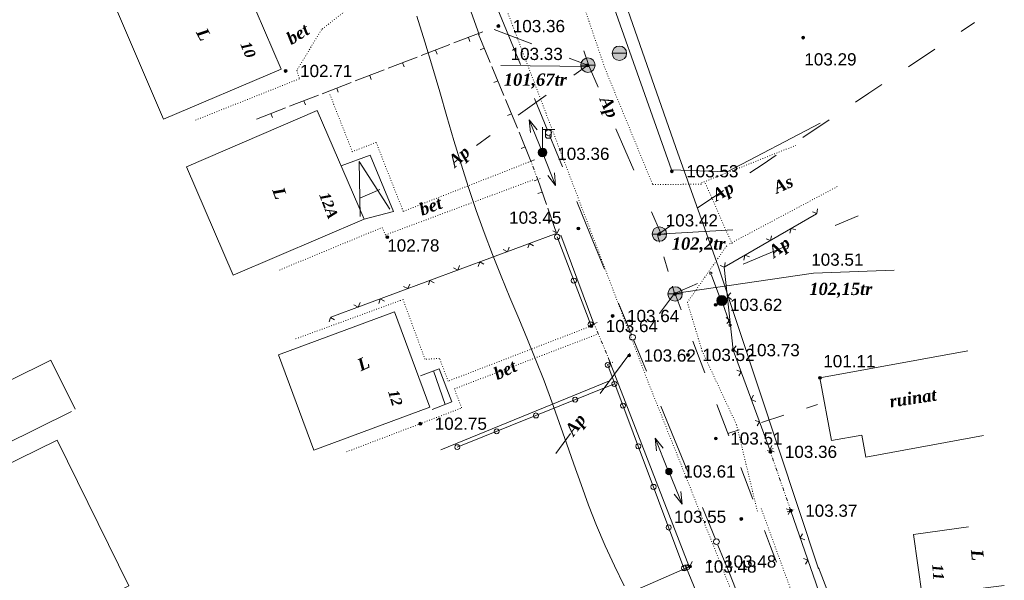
# Model space of a CAD drawing. Header units: millimetres. Extents: x 9396 to 25236, y 15106 to 31102.
# Tile 159 of 256: x 11839 to 11975, y 16247 to 16325. Entities that reach past the tile are written whole.
import ezdxf
from ezdxf.enums import TextEntityAlignment as Align

# ---------------------------------------------------------------- set-up
doc = ezdxf.new("R2010")
doc.units = ezdxf.units.MM
for name, pattern in [('DIVIDE', [1.25, 0.5, -0.25, 0, -0.25, 0, -0.25]), ('DOT', [0.25, 0, -0.25]), ('HIDDEN', [0.375, 0.25, -0.125])]:
    doc.linetypes.add(name, pattern=pattern)
for name, color, linetype, lineweight, true_color in [('1001010', 7, 'Continuous', 9, 0x000000), ('10010110', 7, 'Continuous', 20, 0xa25100), ('1060000', 7, 'Continuous', 9, 0x000000), ('1070000', 7, 'DOT', 9, 0x000000), ('2030003', 7, 'Continuous', 9, 0x000000), ('2030012', 7, 'Continuous', 9, 0x000000), ('2030023', 7, 'Continuous', 9, 0x000000), ('21100200', 7, 'HIDDEN', 0, 0x800080), ('3000105', 7, 'DIVIDE', 9, 0x000000), ('3000113', 7, 'Continuous', 9, 0x000000), ('3000130', 7, 'Continuous', 9, 0x000000), ('3000140', 7, 'Continuous', 9, 0x000000), ('3000220', 7, 'Continuous', 9, 0x000000), ('3000260', 7, 'Continuous', 9, 0x000000), ('5010210', 7, 'Continuous', 20, 0x008000), ('5010420', 7, 'Continuous', 9, 0x000000), ('6011210', 1, 'Continuous', 9, 0xff0000), ('8010110', 7, 'Continuous', 20, 0x0080ff), ('9010110', 7, 'Continuous', 9, 0x000000), ('9010120', 7, 'Continuous', 20, 0x000000)]:
    doc.layers.add(name, color=color, linetype=linetype, lineweight=lineweight, true_color=true_color)
doc.styles.add('10', font='timesbi.ttf', dxfattribs={"height": 0.001481})
doc.styles.add('12', font='timesbi.ttf', dxfattribs={"height": 0.001693})
doc.styles.add('2', font='timesbi.ttf', dxfattribs={"height": 0.001693})
doc.styles.add('3', font='timesbi.ttf', dxfattribs={"height": 0.001693})
doc.styles.add('9', font='timesbi.ttf', dxfattribs={"height": 0.001693})
doc.styles.add('F2', font='arial.ttf', dxfattribs={"height": 0.001693})

# ---------------------------------------------------------------- blocks, each defined once
blk = doc.blocks.new('SYMBOL21100200')
at = {"true_color": 0x800080}
h = blk.add_hatch(color=216, dxfattribs=at)
edge = h.paths.add_edge_path()
edge.add_arc((0, 0), 0.1, 0, 360)
at = {"color": 216, "linetype": 'Continuous', "lineweight": 0, "true_color": 0x800080}
blk.add_circle((0, 0), 0.1, dxfattribs=at)
blk = doc.blocks.new('SYMBOL2030012')
at = {"true_color": 0xffffff}
h = blk.add_hatch(color=7, dxfattribs=at)
edge = h.paths.add_edge_path()
edge.add_arc((0, 0), 0.225, 0, 360)
at = {"true_color": 0x000000}
h = blk.add_hatch(color=18, dxfattribs=at)
edge = h.paths.add_edge_path()
edge.add_arc((0, 0), 0.05, 0, 360)
at = {"color": 18, "linetype": 'Continuous', "lineweight": 0, "true_color": 0x000000}
for radius in [0.225, 0.05]:
    blk.add_circle((0, 0), radius, dxfattribs=at)
blk = doc.blocks.new('SYMBOL5010420')
at = {"true_color": 0xffffff}
h = blk.add_hatch(color=7, dxfattribs=at)
edge = h.paths.add_edge_path()
edge.add_arc((0, 0), 0.5, 0, 360)
at = {"color": 18, "linetype": 'Continuous', "lineweight": 9, "true_color": 0x000000, "flags": 128}
blk.add_lwpolyline([(-0.5, 0), (0.5, 0)], dxfattribs=at)
at = {"color": 18, "linetype": 'Continuous', "lineweight": 9, "true_color": 0x000000}
blk.add_circle((0, 0), 0.5, dxfattribs=at)
blk = doc.blocks.new('SYMBOL2030003')
at = {"true_color": 0xffffff}
h = blk.add_hatch(color=7, dxfattribs=at)
edge = h.paths.add_edge_path()
edge.add_arc((0, 0), 0.3, 0, 360)
at = {"true_color": 0x000000}
h = blk.add_hatch(color=18, dxfattribs=at)
edge = h.paths.add_edge_path()
edge.add_arc((0, 0), 0.1, 0, 360)
at = {"color": 18, "linetype": 'Continuous', "lineweight": 0, "true_color": 0x000000, "flags": 128}
for points in [[(0, 0.3), (0, 1.75)], [(0, 1.6), (0.85, 1.6)], [(0.2, 1.6), (0.2, 1.1), (0.3, 1), (0.5, 1), (0.6, 1.1), (0.6, 1.6)]]:
    blk.add_lwpolyline(points, dxfattribs=at)
at = {"color": 18, "linetype": 'Continuous', "lineweight": 0, "true_color": 0x000000}
for radius in [0.3, 0.1]:
    blk.add_circle((0, 0), radius, dxfattribs=at)
blk = doc.blocks.new('SYMBOL2030023')
at = {"true_color": 0xffffff}
h = blk.add_hatch(color=7, dxfattribs=at)
edge = h.paths.add_edge_path()
edge.add_arc((0, 0), 0.35, 0, 360)
at = {"color": 18, "linetype": 'Continuous', "lineweight": 0, "true_color": 0x000000}
blk.add_circle((0, 0), 0.35, dxfattribs=at)

msp = doc.modelspace()

# ---------------------------------------------------------------- linework, layer by layer
at = {"layer": '1001010', "color": 253}
for p, q in [((11858.55, 16311.01, 135.23), (11874.82, 16317.94, 135.23)), ((11879.85, 16312.23, 155.1), (11886.32, 16297.17, 155.1)), ((11843.79, 16266.53, 205.02), (11853.73, 16246.31, 205.02))]:
    msp.add_line(p, q, dxfattribs=at)
for points in [[(11874.82, 16317.94, 135.23), (11870.24, 16328.71, 135.23), (11873.01, 16329.89, 135.23), (11870.54, 16335.69, 135.23), (11851.49, 16327.58, 135.23), (11858.55, 16311.01, 135.23)], [(11886.32, 16297.17, 155.1), (11868.18, 16289.38, 112.33), (11861.71, 16304.43, 112.33), (11879.85, 16312.23, 155.1)], [(11895.44, 16271.12, 188.76), (11890.54, 16284.32, 130.02), (11874.46, 16278.35, 130.02)], [(11970, 16278.92, 105.88), (11949.5, 16275.17, 84.83), (11951.09, 16266.47, 84.83), (11955.3, 16267.24, 84.83), (11955.85, 16264.18, 84.83), (11972.15, 16267.16, 84.83)], [(11874.46, 16278.35, 130.02), (11879.36, 16265.15, 188.76), (11895.44, 16271.12, 188.76)], [(11853.73, 16246.31, 205.02), (11829.83, 16234.56, 159.39), (11819.89, 16254.77, 159.39), (11843.79, 16266.53, 205.02)], [(11975.05, 16246.38, 128.46), (11963.66, 16244.96, 41.19), (11962.48, 16253.44, 41.19), (11970.11, 16254.53, 41.19)]]:
    msp.add_polyline3d(points, dxfattribs=at)
at = {"layer": '10010110'}
msp.add_polyline3d([(11893.65, 16325.3, 128.82), (11894.77, 16321.75, 129.37), (11895.82, 16318.24, 130.87), (11896.83, 16314.79, 133.14), (11897.82, 16311.39, 136.04), (11898.79, 16308.05, 139.39), (11899.78, 16304.76, 143.04), (11900.79, 16301.54, 146.81), (11901.85, 16298.38, 150.56), (11902.97, 16295.29, 154.14), (11904.13, 16292.25, 157.47), (11905.33, 16289.26, 160.52), (11906.55, 16286.31, 163.23), (11907.76, 16283.4, 165.55), (11908.97, 16280.5, 167.43), (11910.14, 16277.62, 168.83), (11911.27, 16274.74, 169.7), (11912.34, 16271.86, 170), (11913.37, 16268.97, 169.77), (11914.37, 16266.09, 169.06), (11915.38, 16263.22, 167.9), (11916.4, 16260.36, 166.36), (11917.45, 16257.51, 164.48), (11918.56, 16254.69, 162.31), (11919.74, 16251.89, 159.89), (11921.02, 16249.12, 157.27), (11922.38, 16246.35, 154.48)], dxfattribs=at)
at = {"layer": '1060000', "color": 253}
for p, q in [((11917.52, 16318.33, 106.04), (11905.28, 16318.48, 139.36)), ((11885.76, 16300.05, 148.96), (11888.53, 16301.27, 148.96)), ((11927.11, 16295.07, 145.87), (11937.44, 16295.67, 112.2)), ((11897.55, 16271.47, 148.96), (11895.93, 16276.12, 148.96))]:
    msp.add_line(p, q, dxfattribs=at)
for points in [[(11886.32, 16297.17, 148.96), (11890.39, 16298.23, 148.96), (11887.18, 16306.01, 148.96), (11883.15, 16304.56, 148.96)], [(11885.81, 16297.51, 148.96), (11885.65, 16305.14, 148.96), (11889.88, 16298.56, 148.96)], [(11929.35, 16286.87, 122.83), (11948.62, 16289.66, 118.84), (11959.8, 16290.1, 110.56)], [(11845.8, 16270.51, 168.72), (11817.48, 16256.51, 168.72), (11814.1, 16263.35, 168.72), (11842.93, 16277.61, 168.72), (11846.28, 16270.83, 168.72)], [(11895.78, 16270.79, 138.53), (11898.49, 16271.83, 159.39), (11896.72, 16276.43, 159.39), (11894.13, 16275.43, 159.39)]]:
    msp.add_polyline3d(points, dxfattribs=at)
at = {"layer": '1070000', "color": 253}
for p, q in [((11933.09, 16302.18, 130.02), (11946.15, 16307.38, 130.02)), ((11937.32, 16293.73, 130.02), (11933.53, 16302.35, 130.02)), ((11936.98, 16293.73, 93.21), (11951.9, 16301.67, 166.83)), ((11941.36, 16257.07, 202.44), (11964.12, 16194.56, 40.92))]:
    msp.add_line(p, q, dxfattribs=at)
for points in [[(11878.3, 16389.76, 78.3), (11882.36, 16389.96, 78.3), (11900.94, 16339.73, 78.3), (11925.61, 16274.79, 78.3)], [(11910.58, 16360, 53.51), (11909.1, 16356.94, 53.51), (11908.92, 16349.81, 53.51), (11919.73, 16318.01, 53.51), (11926.32, 16301.95, 53.51), (11933.09, 16302.01, 53.51)], [(11898.56, 16332.75, 63.64), (11885, 16327.03, 63.64), (11880.42, 16323.42, 63.64), (11877.03, 16317.79, 63.64), (11877.36, 16316.61, 63.64), (11862.96, 16310.88, 63.64)], [(11909.46, 16305.19, 148.96), (11891.75, 16298.24, 148.96), (11888, 16307.8, 148.96), (11884.7, 16306.51, 148.96), (11881.55, 16314.55, 148.96)], [(11874.62, 16290.11, 148.96), (11888.86, 16296.01, 148.96), (11889.3, 16294.97, 148.96), (11909.88, 16302.65, 148.96)], [(11940.83, 16256.66, 166.83), (11937.95, 16268.65, 166.83), (11933.18, 16278.87, 166.83), (11931.13, 16285.62, 166.83), (11936.64, 16293.55, 166.83)], [(11917.82, 16282.35, 184.23), (11897.99, 16274.71, 148.96), (11896.78, 16277.85, 148.96), (11894.77, 16277.74, 148.96), (11891.73, 16286.02, 148.96), (11876.69, 16280.51, 148.96)], [(11883.91, 16264.91, 166.59), (11899.85, 16270.99, 166.59), (11898.84, 16273.64, 166.59), (11918.75, 16281.24, 166.59)], [(11952.6, 16203.51, 190.89), (11947.61, 16219.58, 87.42), (11925.5, 16275.07, 82.7)]]:
    msp.add_polyline3d(points, dxfattribs=at)
at = {"layer": '3000105', "color": 253}
for p, q in [((11909.93, 16305.36, 156.25), (11908.9, 16304.98, 156.25)), ((11910.39, 16302.65, 150.98), (11909.46, 16305.19, 161.52)), ((11909.92, 16302.48, 156.25), (11910.95, 16302.86, 156.25)), ((11918.65, 16282.85, 207.16), (11917.64, 16282.42, 207.16)), ((11920.49, 16277.18, 207.24), (11918.19, 16282.66, 207.08)), ((11920.03, 16276.98, 207.16), (11921.04, 16277.41, 207.16)), ((11943.02, 16265.35, 131.32), (11941.98, 16264.99, 131.32)), ((11945.46, 16256.75, 131.32), (11942.54, 16265.18, 131.32)), ((11944.98, 16256.58, 131.32), (11946.02, 16256.94, 131.32))]:
    msp.add_line(p, q, dxfattribs=at)
at = {"layer": '3000113', "color": 253}
for p, q in [((11902.28, 16322.77, 118.29), (11899.41, 16330.72, 118.29)), ((11918.19, 16282.66, 181.04), (11913.6, 16294.96, 181.04)), ((11931.42, 16248.88, 164.73), (11920.21, 16277.84, 164.73)), ((11920.35, 16274.74, 183.87), (11896.96, 16265.2, 183.87))]:
    msp.add_line(p, q, dxfattribs=at)
msp.add_polyline3d([(11917.04, 16337.58, 166.83), (11928.92, 16304.01, 166.83), (11936.64, 16303.73, 166.83), (11949.54, 16310.47, 166.83)], dxfattribs=at)
at = {"layer": '3000130', "color": 253}
for p, q in [((11941.42, 16223.31, 26.07), (11931.01, 16248.8, 26.07)), ((11930.44, 16248.62, 26.07), (11930.67, 16248.71, 26.07))]:
    msp.add_line(p, q, dxfattribs=at)
for points in [[(11931.44, 16248.68, 26.07), (11931.2, 16249.28, 26.07), (11930.55, 16249.01, 26.07), (11930.79, 16248.42, 26.07), (11931.44, 16248.68, 26.07)], [(11930.99, 16248.75, 26.07), (11931.04, 16248.76, 26.07), (11931.08, 16248.8, 26.07), (11931.09, 16248.85, 26.07), (11931.08, 16248.89, 26.07), (11931.04, 16248.93, 26.07), (11930.99, 16248.94, 26.07), (11930.95, 16248.93, 26.07), (11930.91, 16248.89, 26.07), (11930.9, 16248.85, 26.07), (11930.91, 16248.8, 26.07), (11930.95, 16248.76, 26.07), (11930.99, 16248.75, 26.07)]]:
    msp.add_polyline3d(points, close=True, dxfattribs=at)
at = {"layer": '3000140', "color": 253}
for p, q in [((11913.09, 16294.7, 164.73), (11917.74, 16282.52, 164.73)), ((11920.1, 16276.94, 151.39), (11930.66, 16248.78, 164.73)), ((11921.03, 16274.32, 112.4), (11899.25, 16265.56, 158.06))]:
    msp.add_line(p, q, dxfattribs=at)
for points in [[(11913.09, 16294.34, 164.73), (11913.27, 16294.39, 164.73), (11913.41, 16294.52, 164.73), (11913.45, 16294.7, 164.73), (11913.41, 16294.89, 164.73), (11913.27, 16295.02, 164.73), (11913.09, 16295.07, 164.73), (11912.91, 16295.02, 164.73), (11912.77, 16294.89, 164.73), (11912.73, 16294.7, 164.73), (11912.77, 16294.52, 164.73), (11912.91, 16294.39, 164.73), (11913.09, 16294.34, 164.73)], [(11915.41, 16288.27, 164.73), (11915.59, 16288.32, 164.73), (11915.72, 16288.45, 164.73), (11915.77, 16288.63, 164.73), (11915.72, 16288.82, 164.73), (11915.59, 16288.95, 164.73), (11915.41, 16289, 164.73), (11915.22, 16288.95, 164.73), (11915.09, 16288.82, 164.73), (11915.04, 16288.63, 164.73), (11915.09, 16288.45, 164.73), (11915.22, 16288.32, 164.73), (11915.41, 16288.27, 164.73)], [(11917.72, 16282.2, 164.73), (11917.9, 16282.25, 164.73), (11918.04, 16282.38, 164.73), (11918.09, 16282.56, 164.73), (11918.04, 16282.74, 164.73), (11917.9, 16282.88, 164.73), (11917.72, 16282.93, 164.73), (11917.54, 16282.88, 164.73), (11917.41, 16282.74, 164.73), (11917.36, 16282.56, 164.73), (11917.41, 16282.38, 164.73), (11917.54, 16282.25, 164.73), (11917.72, 16282.2, 164.73)], [(11920.1, 16276.6, 158.06), (11920.28, 16276.64, 158.06), (11920.4, 16276.77, 158.06), (11920.45, 16276.95, 158.06), (11920.4, 16277.12, 158.06), (11920.28, 16277.25, 158.06), (11920.1, 16277.3, 158.06), (11919.93, 16277.25, 158.06), (11919.8, 16277.12, 158.06), (11919.75, 16276.95, 158.06), (11919.8, 16276.77, 158.06), (11919.93, 16276.64, 158.06), (11920.1, 16276.6, 158.06)], [(11921.03, 16273.98, 135.23), (11921.2, 16274.03, 135.23), (11921.33, 16274.15, 135.23), (11921.38, 16274.33, 135.23), (11921.33, 16274.5, 135.23), (11921.2, 16274.63, 135.23), (11921.03, 16274.67, 135.23), (11920.86, 16274.63, 135.23), (11920.73, 16274.5, 135.23), (11920.68, 16274.33, 135.23), (11920.73, 16274.15, 135.23), (11920.86, 16274.03, 135.23), (11921.03, 16273.98, 135.23)], [(11915.58, 16271.79, 135.23), (11915.76, 16271.83, 135.23), (11915.88, 16271.96, 135.23), (11915.93, 16272.13, 135.23), (11915.88, 16272.31, 135.23), (11915.76, 16272.43, 135.23), (11915.58, 16272.48, 135.23), (11915.41, 16272.43, 135.23), (11915.28, 16272.31, 135.23), (11915.24, 16272.13, 135.23), (11915.28, 16271.96, 135.23), (11915.41, 16271.83, 135.23), (11915.58, 16271.79, 135.23)], [(11922.21, 16270.97, 158.06), (11922.39, 16271.01, 158.06), (11922.52, 16271.14, 158.06), (11922.56, 16271.32, 158.06), (11922.52, 16271.49, 158.06), (11922.39, 16271.62, 158.06), (11922.21, 16271.67, 158.06), (11922.04, 16271.62, 158.06), (11921.91, 16271.49, 158.06), (11921.86, 16271.32, 158.06), (11921.91, 16271.14, 158.06), (11922.04, 16271.01, 158.06), (11922.21, 16270.97, 158.06)], [(11910.14, 16269.6, 135.23), (11910.31, 16269.64, 135.23), (11910.44, 16269.77, 135.23), (11910.48, 16269.94, 135.23), (11910.44, 16270.12, 135.23), (11910.31, 16270.24, 135.23), (11910.14, 16270.29, 135.23), (11909.96, 16270.24, 135.23), (11909.84, 16270.12, 135.23), (11909.79, 16269.94, 135.23), (11909.84, 16269.77, 135.23), (11909.96, 16269.64, 135.23), (11910.14, 16269.6, 135.23)], [(11904.69, 16267.4, 135.23), (11904.86, 16267.45, 135.23), (11904.99, 16267.58, 135.23), (11905.04, 16267.75, 135.23), (11904.99, 16267.92, 135.23), (11904.86, 16268.05, 135.23), (11904.69, 16268.1, 135.23), (11904.52, 16268.05, 135.23), (11904.39, 16267.92, 135.23), (11904.34, 16267.75, 135.23), (11904.39, 16267.58, 135.23), (11904.52, 16267.45, 135.23), (11904.69, 16267.4, 135.23)], [(11899.24, 16265.21, 135.23), (11899.41, 16265.26, 135.23), (11899.54, 16265.38, 135.23), (11899.58, 16265.56, 135.23), (11899.54, 16265.73, 135.23), (11899.41, 16265.86, 135.23), (11899.24, 16265.9, 135.23), (11899.06, 16265.86, 135.23), (11898.94, 16265.73, 135.23), (11898.89, 16265.56, 135.23), (11898.94, 16265.38, 135.23), (11899.06, 16265.26, 135.23), (11899.24, 16265.21, 135.23)], [(11924.32, 16265.33, 158.06), (11924.5, 16265.38, 158.06), (11924.63, 16265.51, 158.06), (11924.67, 16265.68, 158.06), (11924.63, 16265.86, 158.06), (11924.5, 16265.99, 158.06), (11924.32, 16266.03, 158.06), (11924.15, 16265.99, 158.06), (11924.02, 16265.86, 158.06), (11923.97, 16265.68, 158.06), (11924.02, 16265.51, 158.06), (11924.15, 16265.38, 158.06), (11924.32, 16265.33, 158.06)], [(11926.44, 16259.7, 158.06), (11926.61, 16259.75, 158.06), (11926.74, 16259.88, 158.06), (11926.79, 16260.05, 158.06), (11926.74, 16260.23, 158.06), (11926.61, 16260.36, 158.06), (11926.44, 16260.4, 158.06), (11926.26, 16260.36, 158.06), (11926.13, 16260.23, 158.06), (11926.08, 16260.05, 158.06), (11926.13, 16259.88, 158.06), (11926.26, 16259.75, 158.06), (11926.44, 16259.7, 158.06)], [(11928.55, 16254.07, 158.06), (11928.72, 16254.12, 158.06), (11928.85, 16254.24, 158.06), (11928.9, 16254.42, 158.06), (11928.85, 16254.6, 158.06), (11928.72, 16254.72, 158.06), (11928.55, 16254.77, 158.06), (11928.37, 16254.72, 158.06), (11928.24, 16254.6, 158.06), (11928.2, 16254.42, 158.06), (11928.24, 16254.24, 158.06), (11928.37, 16254.12, 158.06), (11928.55, 16254.07, 158.06)], [(11930.66, 16248.44, 158.06), (11930.83, 16248.48, 158.06), (11930.96, 16248.61, 158.06), (11931.01, 16248.79, 158.06), (11930.96, 16248.96, 158.06), (11930.83, 16249.09, 158.06), (11930.66, 16249.14, 158.06), (11930.48, 16249.09, 158.06), (11930.35, 16248.96, 158.06), (11930.31, 16248.79, 158.06), (11930.35, 16248.61, 158.06), (11930.48, 16248.48, 158.06), (11930.66, 16248.44, 158.06)]]:
    msp.add_polyline3d(points, close=True, dxfattribs=at)
at = {"layer": '3000220', "color": 253}
for p, q in [((11902.79, 16323.12, 156.25), (11898.78, 16321.58, 156.25)), ((11903.81, 16318.87, 156.25), (11902.16, 16322.88, 156.25)), ((11898.23, 16321.36, 156.25), (11894.22, 16319.82, 156.25)), ((11900.78, 16322.35, 156.25), (11901, 16321.79, 156.25)), ((11896.22, 16320.59, 156.25), (11896.44, 16320.03, 156.25)), ((11902.98, 16320.87, 156.25), (11902.43, 16320.64, 156.25)), ((11893.67, 16319.61, 156.25), (11889.66, 16318.07, 156.25)), ((11891.67, 16318.84, 156.25), (11891.88, 16318.28, 156.25)), ((11889.11, 16317.85, 156.25), (11885.1, 16316.31, 156.25)), ((11887.11, 16317.08, 156.25), (11887.32, 16316.52, 156.25)), ((11905.69, 16314.31, 156.25), (11904.04, 16318.32, 156.25)), ((11884.55, 16316.1, 156.25), (11880.54, 16314.55, 156.25)), ((11904.87, 16316.31, 156.25), (11904.31, 16316.08, 156.25)), ((11880, 16314.34, 156.25), (11875.99, 16312.8, 156.25)), ((11882.55, 16315.33, 156.25), (11882.76, 16314.77, 156.25)), ((11877.99, 16313.57, 156.25), (11878.21, 16313.01, 156.25)), ((11907.58, 16309.75, 156.25), (11905.92, 16313.76, 156.25)), ((11875.44, 16312.59, 156.25), (11871.43, 16311.04, 156.25)), ((11873.43, 16311.82, 156.25), (11873.65, 16311.26, 156.25)), ((11906.75, 16311.76, 156.25), (11906.19, 16311.53, 156.25)), ((11909.46, 16305.19, 156.25), (11907.8, 16309.2, 156.25)), ((11908.63, 16307.2, 156.25), (11908.08, 16306.97, 156.25)), ((11911.61, 16299.17, 161.52), (11910.39, 16302.65, 161.52)), ((11911, 16300.91, 161.52), (11910.43, 16300.71, 161.52)), ((11913.01, 16295.21, 161.52), (11911.78, 16298.7, 161.52)), ((11912.39, 16296.95, 161.52), (11911.83, 16296.75, 161.52))]:
    msp.add_line(p, q, dxfattribs=at)
at = {"layer": '3000260', "color": 253}
for p, q in [((11913.09, 16295.21, 201.16), (11881.73, 16283.56, 166.59)), ((11931.48, 16249.01, 107.31), (11910.46, 16239.9, 107.31))]:
    msp.add_line(p, q, dxfattribs=at)
for points in [[(11948.45, 16298.16, 131.32), (11949.06, 16297.94, 131.32), (11949.16, 16298.58, 131.32)], [(11942.54, 16265.18, 131.32), (11937.47, 16279.01, 131.32), (11936.25, 16290.49, 131.32), (11949.02, 16297.91, 131.32)], [(11913.35, 16295.84, 183.87), (11913.08, 16295.21, 183.87), (11912.49, 16295.52, 183.87)], [(11945.35, 16295.2, 131.32), (11945.51, 16295.87, 131.32), (11946.15, 16295.67, 131.32)], [(11942.05, 16294.44, 131.32), (11942.67, 16294.22, 131.32), (11942.77, 16294.86, 131.32)], [(11906.45, 16293.28, 183.87), (11906.19, 16292.65, 183.87), (11905.59, 16292.96, 183.87)], [(11909.82, 16293.46, 183.87), (11909.25, 16293.78, 183.87), (11909.04, 16293.18, 183.87)], [(11902.93, 16290.9, 183.87), (11902.36, 16291.22, 183.87), (11902.15, 16290.61, 183.87)], [(11935.66, 16290.73, 131.32), (11936.28, 16290.51, 131.32), (11936.38, 16291.15, 131.32)], [(11938.96, 16291.49, 131.32), (11939.11, 16292.16, 131.32), (11939.76, 16291.95, 131.32)], [(11899.56, 16290.72, 183.87), (11899.3, 16290.09, 183.87), (11898.7, 16290.4, 183.87)], [(11896.03, 16288.34, 183.87), (11895.46, 16288.66, 183.87), (11895.26, 16288.05, 183.87)], [(11892.67, 16288.16, 183.87), (11892.4, 16287.53, 183.87), (11891.81, 16287.84, 183.87)], [(11889.14, 16285.78, 183.87), (11888.57, 16286.1, 183.87), (11888.36, 16285.49, 183.87)], [(11937.23, 16286.02, 131.32), (11936.68, 16286.44, 131.32), (11937.13, 16286.94, 131.32)], [(11885.78, 16285.6, 183.87), (11885.51, 16284.97, 183.87), (11884.91, 16285.28, 183.87)], [(11882.25, 16283.22, 183.87), (11881.68, 16283.54, 183.87), (11881.47, 16282.93, 183.87)], [(11936.58, 16282.7, 131.32), (11937.03, 16283.17, 131.32), (11936.49, 16283.53, 131.32)], [(11938.01, 16278.67, 131.32), (11937.46, 16279.08, 131.32), (11937.91, 16279.59, 131.32)], [(11938.26, 16275.43, 131.32), (11938.58, 16276, 131.32), (11937.97, 16276.21, 131.32)], [(11940.63, 16271.87, 131.32), (11939.99, 16272.14, 131.32), (11940.31, 16272.74, 131.32)], [(11940.8, 16268.49, 131.32), (11941.12, 16269.06, 131.32), (11940.51, 16269.27, 131.32)], [(11943.17, 16264.92, 131.32), (11942.54, 16265.2, 131.32), (11942.85, 16265.79, 131.32)], [(11945.1, 16256.24, 131.32), (11945.44, 16256.81, 131.32), (11944.83, 16257.02, 131.32)], [(11957.2, 16226.57, 131.32), (11955.96, 16226.53, 131.32), (11945.46, 16256.75, 131.32)], [(11947.4, 16252.69, 131.32), (11946.77, 16252.97, 131.32), (11947.1, 16253.55, 131.32)], [(11931.79, 16249.69, 107.31), (11931.46, 16249, 107.31), (11930.76, 16249.25, 107.31)], [(11947.5, 16249.35, 131.32), (11947.84, 16249.91, 131.32), (11947.23, 16250.12, 131.32)]]:
    msp.add_polyline3d(points, dxfattribs=at)
at = {"layer": '5010210'}
for p, q in [((11970.9, 16324.41, 112.33), (11969.07, 16323.18, 112.33)), ((11909.56, 16321.46, 123.23), (11904.37, 16323.43, 123.23)), ((11916.76, 16320.5, 112.33), (11917.52, 16318.33, 112.33)), ((11961.75, 16318.28, 112.33), (11965.41, 16320.73, 112.33)), ((11914.76, 16319.49, 123.23), (11917.35, 16318.5, 123.23)), ((11915.42, 16317.11, 132.26), (11917.35, 16318.5, 132.26)), ((11917.52, 16318.33, 112.33), (11918.76, 16315.45, 112.33)), ((11958.09, 16315.83, 112.33), (11956.26, 16314.61, 112.33)), ((11911.55, 16314.33, 132.26), (11907.69, 16311.55, 132.26)), ((11956.26, 16314.61, 112.33), (11954.43, 16313.38, 112.33)), ((11947.11, 16308.48, 112.33), (11950.77, 16310.93, 112.33)), ((11923.71, 16303.93, 112.33), (11921.23, 16309.69, 112.33)), ((11901.89, 16307.38, 132.26), (11903.82, 16308.77, 132.26)), ((11941.62, 16304.8, 112.33), (11939.79, 16303.58, 112.33)), ((11943.45, 16306.03, 112.33), (11941.62, 16304.8, 112.33)), ((11932.47, 16298.67, 112.33), (11936.13, 16301.12, 112.33)), ((11926.18, 16298.17, 112.33), (11927.42, 16295.29, 112.33)), ((11954.78, 16297.62, 119.69), (11951.6, 16296.28, 119.69)), ((11928.81, 16296.22, 112.33), (11926.98, 16295, 112.33)), ((11926.98, 16295, 112.33), (11927.28, 16293.98, 112.33)), ((11938.88, 16290.9, 119.69), (11945.24, 16293.59, 119.69)), ((11928.46, 16289.92, 112.33), (11927.87, 16291.95, 112.33)), ((11929.05, 16287.89, 112.33), (11929.35, 16286.87, 112.33)), ((11932.53, 16288.22, 119.69), (11929.35, 16286.87, 119.69)), ((11927.29, 16284.1, 112.33), (11929.35, 16286.87, 112.33)), ((11929.43, 16286.79, 120.52), (11930.25, 16284.61, 120.52)), ((11933.57, 16275.86, 120.52), (11931.91, 16280.23, 120.52)), ((11923.17, 16278.55, 112.33), (11919.06, 16272.99, 112.33)), ((11935.22, 16271.48, 120.52), (11936.05, 16269.29, 120.52)), ((11949.18, 16271.49, 166.83), (11947.63, 16270.98, 166.83)), ((11936.05, 16269.29, 120.52), (11936.88, 16267.11, 120.52)), ((11941.41, 16268.97, 166.83), (11944.52, 16269.98, 166.83)), ((11938.3, 16267.96, 166.83), (11936.75, 16267.45, 166.83)), ((11912.89, 16264.66, 112.33), (11914.94, 16267.44, 112.33)), ((11940.19, 16258.36, 120.52), (11938.53, 16262.73, 120.52)), ((11941.84, 16253.98, 120.52), (11942.67, 16251.79, 120.52)), ((11942.67, 16251.79, 120.52), (11943.5, 16249.61, 120.52))]:
    msp.add_line(p, q, dxfattribs=at)
at = {"layer": '6011210'}
for p, q in [((11911.07, 16306.39, 119.49), (11909.22, 16310.93, 119.49)), ((11911.07, 16306.39, 100.42), (11912.87, 16301.83, 100.42)), ((11928.47, 16262.26, 100.42), (11926.67, 16266.81, 100.42)), ((11928.58, 16262.19, 62.61), (11930.41, 16257.64, 62.61))]:
    msp.add_line(p, q, dxfattribs=at)
for points in [[(11909.4, 16309.16, 119.49), (11909.22, 16310.93, 119.49), (11909.22, 16310.93, 119.49), (11910.32, 16309.54, 119.49)], [(11912.71, 16303.6, 100.42), (11912.87, 16301.83, 100.42), (11912.87, 16301.83, 100.42), (11911.78, 16303.23, 100.42)], [(11926.83, 16265.05, 100.42), (11926.67, 16266.81, 100.42), (11926.67, 16266.81, 100.42), (11927.76, 16265.42, 100.42)], [(11930.24, 16259.41, 62.61), (11930.41, 16257.64, 62.61), (11930.41, 16257.64, 62.61), (11929.31, 16259.03, 62.61)]]:
    msp.add_polyline3d(points, dxfattribs=at)
at = {"layer": '8010110'}
msp.add_line((11967.2, 16202.53, 92.09), (11949.3, 16248.87, 12.57), dxfattribs=at)
msp.add_polyline3d([(11949.3, 16248.7, 52.33), (11935.45, 16290.49, 52.33), (11929.54, 16307.07, 52.33), (11916.54, 16344.28, 52.33), (11911.64, 16357.98, 52.33), (11944.7, 16372.03, 52.33)], dxfattribs=at)
at = {"layer": '9010110', "color": 253}
for p, q in [((11935.64, 16286.3, 119.7), (11934.48, 16289.39, 119.7)), ((11935.9, 16285.87, 72.2), (11936.95, 16282.75, 72.2))]:
    msp.add_line(p, q, dxfattribs=at)
for points in [[(11934.53, 16289.68, 119.7), (11934.51, 16289.75, 119.7), (11934.45, 16289.81, 119.7), (11934.38, 16289.83, 119.7), (11934.3, 16289.81, 119.7), (11934.25, 16289.75, 119.7), (11934.23, 16289.68, 119.7), (11934.25, 16289.6, 119.7), (11934.3, 16289.55, 119.7), (11934.38, 16289.53, 119.7), (11934.45, 16289.55, 119.7), (11934.51, 16289.6, 119.7), (11934.53, 16289.68, 119.7)], [(11937.2, 16282.46, 72.2), (11937.18, 16282.54, 72.2), (11937.12, 16282.59, 72.2), (11937.05, 16282.61, 72.2), (11936.97, 16282.59, 72.2), (11936.92, 16282.54, 72.2), (11936.9, 16282.46, 72.2), (11936.92, 16282.39, 72.2), (11936.97, 16282.33, 72.2), (11937.05, 16282.31, 72.2), (11937.12, 16282.33, 72.2), (11937.18, 16282.39, 72.2), (11937.2, 16282.46, 72.2)]]:
    msp.add_polyline3d(points, close=True, dxfattribs=at)
at = {"layer": '9010120', "color": 253}
for p, q in [((11906.07, 16323.31, 67.39), (11904.17, 16327.94, 67.39)), ((11908.01, 16318.58, 67.39), (11906.07, 16323.31, 67.39)), ((11909.95, 16313.86, 67.39), (11911.74, 16309.51, 67.39)), ((11912.09, 16308.66, 67.39), (11913.83, 16304.41, 67.39)), ((11917.71, 16294.96, 67.39), (11915.81, 16299.59, 67.39)), ((11919.65, 16290.24, 67.39), (11917.71, 16294.96, 67.39)), ((11921.59, 16285.51, 67.39), (11923.37, 16281.17, 67.39)), ((11923.72, 16280.32, 67.39), (11925.47, 16276.07, 67.39)), ((11929.35, 16266.62, 67.39), (11927.44, 16271.25, 67.39)), ((11931.28, 16261.89, 67.39), (11929.35, 16266.62, 67.39)), ((11933.22, 16257.17, 67.39), (11935.01, 16252.82, 67.39)), ((11935.36, 16251.97, 67.39), (11937.1, 16247.72, 67.39)), ((11936.95, 16248.09), (11938.67, 16243.73))]:
    msp.add_line(p, q, dxfattribs=at)
for points in [[(11911.89, 16308.73, 67.39), (11912.09, 16308.78, 67.39), (11912.24, 16308.93, 67.39), (11912.3, 16309.13, 67.39), (11912.24, 16309.34, 67.39), (11912.09, 16309.48, 67.39), (11911.89, 16309.54, 67.39), (11911.69, 16309.48, 67.39), (11911.54, 16309.34, 67.39), (11911.49, 16309.13, 67.39), (11911.54, 16308.93, 67.39), (11911.69, 16308.78, 67.39), (11911.89, 16308.73, 67.39)], [(11923.53, 16280.39, 67.39), (11923.73, 16280.44, 67.39), (11923.88, 16280.59, 67.39), (11923.93, 16280.79, 67.39), (11923.88, 16280.99, 67.39), (11923.73, 16281.14, 67.39), (11923.53, 16281.19, 67.39), (11923.33, 16281.14, 67.39), (11923.18, 16280.99, 67.39), (11923.12, 16280.79, 67.39), (11923.18, 16280.59, 67.39), (11923.33, 16280.44, 67.39), (11923.53, 16280.39, 67.39)], [(11935.16, 16252.04, 67.39), (11935.37, 16252.1, 67.39), (11935.51, 16252.24, 67.39), (11935.57, 16252.45, 67.39), (11935.51, 16252.65, 67.39), (11935.37, 16252.8, 67.39), (11935.16, 16252.85, 67.39), (11934.96, 16252.8, 67.39), (11934.81, 16252.65, 67.39), (11934.76, 16252.45, 67.39), (11934.81, 16252.24, 67.39), (11934.96, 16252.1, 67.39), (11935.16, 16252.04, 67.39)]]:
    msp.add_polyline3d(points, close=True, dxfattribs=at)

# ---------------------------------------------------------------- block references
at = {"layer": '2030003', "color": 253, "xscale": 2, "yscale": 2, "zscale": 2}
msp.add_blockref('SYMBOL2030003', (11911.07, 16306.39, 119.28), dxfattribs=at)
at = {"layer": '2030012', "color": 253, "xscale": 2, "yscale": 2, "zscale": 2}
msp.add_blockref('SYMBOL2030012', (11928.58, 16262.19, 23.51), dxfattribs=at)
at = {"layer": '2030023', "color": 253, "xscale": 2, "yscale": 2, "zscale": 2}
msp.add_blockref('SYMBOL2030023', (11935.9, 16285.87, 131.32), dxfattribs=at)
at = {"layer": '21100200', "xscale": 2, "yscale": 2, "zscale": 2}
for p in [(11904.94, 16323.92, 206.73), (11947.18, 16322.33, 206.58), (11917.31, 16318.48, 206.66), (11875.46, 16317.7, 205.42), (11911.1, 16306.22, 206.71), (11928.97, 16303.8, 207.06), (11916.03, 16295.87, 206.9), (11927.25, 16295.09, 206.84), (11889.54, 16294.66, 205.56), (11929.43, 16286.79, 207.01), (11935.05, 16285.29, 207.24), (11920.77, 16283.74, 207.29), (11917.82, 16282.35, 207.29), (11937.47, 16279.01, 207.46), (11923.07, 16278.26, 207.24), (11931.21, 16278.34, 207.03), (11949.5, 16275.17, 202.22), (11894.12, 16268.81, 205.5), (11935.08, 16266.76, 207.02), (11942.64, 16264.91, 206.73), (11928.58, 16262.19, 207.22), (11938.6, 16255.61, 207.1), (11945.46, 16256.75, 206.74), (11931.48, 16249.01, 206.96), (11934.22, 16249.7, 206.96)]:
    msp.add_blockref('SYMBOL21100200', p, dxfattribs=at)
at = {"layer": '5010420', "color": 253, "xscale": 2, "yscale": 2, "zscale": 2}
for p in [(11921.71, 16320.15, 73.89), (11917.35, 16318.5, 119.69), (11927.25, 16295.09, 166.83), (11929.43, 16286.79, 166.83)]:
    msp.add_blockref('SYMBOL5010420', p, dxfattribs=at)

# ---------------------------------------------------------------- texts
at = {"layer": '1001010', "color": 253, "style": '9'}
for s, height, rotation, p in [('L', 1.69, 298.7, (11863.74, 16323.45, 135.23)), ('L', 1.69, 289.8, (11874.38, 16301.48, 133.71)), ('L', 1.69, 24.8, (11885.53, 16276.82, 159.39)), ('ruinat', 1.693, 8.5, (11959.15, 16271.89, 95.35)), ('L', 1.69, 276, (11971.25, 16251.37, 84.83))]:
    msp.add_text(s, height=height, rotation=rotation, dxfattribs=at).set_placement(p, align=Align.MIDDLE_LEFT)
at = {"layer": '1001010', "color": 1, "true_color": 0xff0000, "style": '10'}
for s, rotation, p in [('10', 292.5, (11869.84, 16321.69, 135.23)), ('12A', 290.8, (11880.78, 16300.8, 133.71)), ('12', 286.8, (11890.35, 16273.47, 159.39)), ('11', 274.8, (11965.79, 16249.35, 84.83))]:
    msp.add_text(s, height=1.481, rotation=rotation, dxfattribs=at).set_placement(p, align=Align.MIDDLE_LEFT)
at = {"layer": '1070000', "color": 253, "style": '2'}
for s, rotation, p in [('bet', 31.5, (11875.8, 16322, 63.64)), ('As', 24.2, (11943.17, 16301.44, 130.02)), ('bet', 20.3, (11894.07, 16298.42, 148.96)), ('bet', 25, (11904.45, 16275.61, 166.59))]:
    msp.add_text(s, height=1.693, rotation=rotation, dxfattribs=at).set_placement(p, align=Align.MIDDLE_LEFT)
at = {"layer": '21100200', "color": 253, "style": 'F2'}
for s, p in [('103.36', (11906.94, 16323.92, 206.73)), ('103.33', (11906.63, 16320.06, 180.4)), ('103.29', (11947.34, 16319.31, 206.58)), ('102.71', (11877.46, 16317.7, 205.42)), ('103.36', (11913.1, 16306.22, 206.71)), ('103.53', (11930.97, 16303.8, 207.06)), ('103.45', (11906.43, 16297.37, 162.84)), ('103.42', (11928.13, 16296.99, 103)), ('102.78', (11889.54, 16293.52, 205.56)), ('103.51', (11948.29, 16291.55, 119.21)), ('103.62', (11937.05, 16285.29, 207.24)), ('103.64', (11922.77, 16283.74, 207.29)), ('103.64', (11919.82, 16282.35, 207.29)), ('103.62', (11925.07, 16278.26, 207.24)), ('103.52', (11933.21, 16278.34, 207.03)), ('103.73', (11939.47, 16279.01, 207.46)), ('101.11', (11949.96, 16277.47, 86.54)), ('102.75', (11896.12, 16268.81, 205.5)), ('103.51', (11937.08, 16266.76, 207.02)), ('103.36', (11944.64, 16264.91, 206.73)), ('103.61', (11930.58, 16262.19, 207.22)), ('103.37', (11947.46, 16256.75, 206.74)), ('103.55', (11929.28, 16255.91, 194.36)), ('103.48', (11936.22, 16249.7, 206.96)), ('103.48', (11933.48, 16249.01, 206.96))]:
    msp.add_text(s, height=1.693, dxfattribs=at).set_placement(p, align=Align.MIDDLE_LEFT)
at = {"layer": '5010210', "color": 253, "style": '3'}
for rotation, p in [(293.5, (11919.71, 16314.09, 59.11)), (40.9, (11898.36, 16304.88, 146.24)), (28.2, (11934.74, 16300.34, 112.33)), (35.6, (11942.65, 16292.42, 119.69)), (52.7, (11914.7, 16267.5, 112.33))]:
    msp.add_text('Ap', height=1.693, rotation=rotation, dxfattribs=at).set_placement(p, align=Align.MIDDLE_LEFT)
at = {"layer": '5010420', "color": 253, "style": '12'}
for s, p in [('101,67tr', (11905.69, 16316.5, 166.15)), ('102,2tr', (11928.97, 16293.77, 105.55)), ('102,15tr', (11948.03, 16287.49, 110.17))]:
    msp.add_text(s, height=1.693, dxfattribs=at).set_placement(p, align=Align.MIDDLE_LEFT)

doc.saveas('drawing.dxf')
